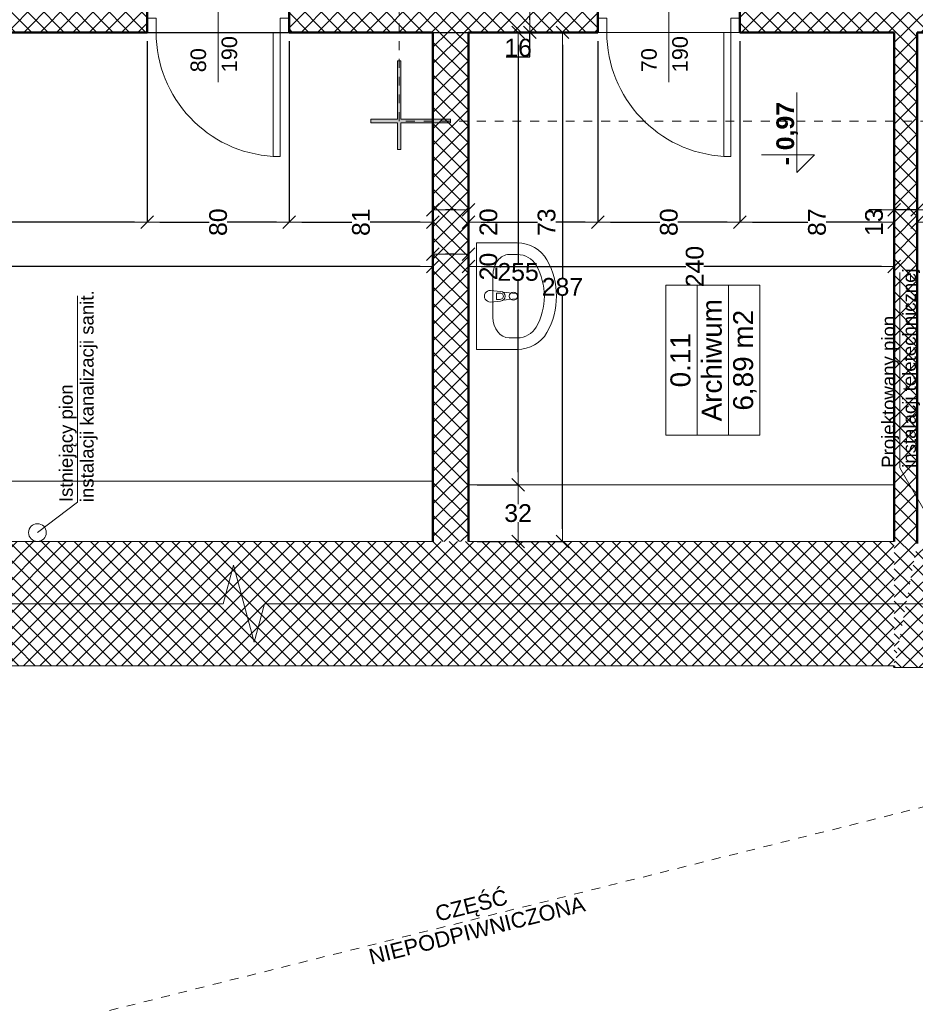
# Model space of a CAD drawing. Header units: millimetres. Extents: x 309006 to 595006, y -33000 to 67000.
# Tile 48 of 55: x 549384 to 554431, y 10954 to 16503. Entities that reach past the tile are written whole.
import ezdxf
from ezdxf.enums import TextEntityAlignment as Align

# ---------------------------------------------------------------- set-up
doc = ezdxf.new("R2010")
doc.units = ezdxf.units.MM
doc.header["$MEASUREMENT"] = 0
doc.linetypes.add('Przerywana 1_100', pattern=[100, 50, -50])
for name, color, linetype in [('Drzwi ArchiCAD', 7, 'Continuous'), ('Opisy', 7, 'Continuous'), ('Wymiary', 7, 'Continuous'), ('Wyposażenie', 7, 'Continuous'), ('Ściany', 7, 'Continuous')]:
    doc.layers.add(name, color=color, linetype=linetype)
for name, color, linetype, lineweight in [('Drzwi ArchiCAD_Nr_pióra__21', 7, 'Continuous', 50), ('Drzwi ArchiCAD_Nr_pióra__3', 7, 'Continuous', 20), ('Drzwi ArchiCAD_Nr_pióra__4', 7, 'Continuous', 20), ('Instalacje_Nr_pióra__120', 7, 'Continuous', 5), ('Instalacje_Nr_pióra__245', 34, 'Continuous', 20), ('Metryczki pomieszczeń ArchiCADa_Nr_pióra__6', 7, 'Continuous', 13), ('Opisy_Nr_pióra__120', 7, 'Continuous', 5), ('Poziomy_Nr_pióra__6', 7, 'Continuous', 13), ('Znaczniki drzwi ArchiCADa_Nr_pióra__5', 7, 'Continuous', 5), ('Znaczniki_Nr_pióra__6', 7, 'Continuous', 13), ('Ściany_Nr_pióra__21', 7, 'Continuous', 50), ('Ściany_Nr_pióra__3', 7, 'Continuous', 20)]:
    doc.layers.add(name, color=color, linetype=linetype, lineweight=lineweight)
for name, color, linetype, lineweight, true_color in [('Drzwi ArchiCAD_Nr_pióra__82', 7, 'Continuous', 5, 0x4b4b4b), ('Opisy_Nr_pióra__82', 7, 'Continuous', 5, 0x4b4b4b), ('Wyposażenie_Nr_pióra__43', 7, 'Continuous', 5, 0x4b4b4b), ('Ściany_Nr_pióra__102', 7, 'Continuous', 5, 0x8c8c8c)]:
    doc.layers.add(name, color=color, linetype=linetype, lineweight=lineweight, true_color=true_color)
doc.styles.add('GENERATED_STYLE_1', font='arial.ttf')
doc.styles.add('GENERATED_STYLE_2', font='arial.ttf')
doc.dimstyles.new('GENERATED_STYLE__1', dxfattribs={"dimtxt": 100, "dimasz": 71.25, "dimexe": 0.18, "dimexo": 50, "dimgap": 0.09, "dimtad": 1, "dimdec": 0, "dimlfac": 0.1, "dimzin": 0, "dimdsep": 46, "dimtxsty": 'GENERATED_STYLE_1', "dimblk": 'ARROWHEAD_6', "dimblk1": 'ARROWHEAD_6', "dimblk2": 'ARROWHEAD_6', "dimcen": 0.09, "dimclrd": 7, "dimclre": 7, "dimclrt": 7, "dimazin": 0, "dimtfac": 1, "dimtdec": 4, "dimtmove": 0, "dimatfit": 3, "dimfxl": 1, "dimtolj": 1, "dimtzin": 0, "dimarcsym": 0})
doc.dimstyles.new('GENERATED_STYLE__2', dxfattribs={"dimtxt": 100, "dimasz": 71.25, "dimexe": 0.18, "dimexo": 50, "dimgap": 0.09, "dimtad": 1, "dimtih": 1, "dimtoh": 1, "dimdec": 0, "dimlfac": 0.1, "dimzin": 0, "dimdsep": 46, "dimtxsty": 'GENERATED_STYLE_1', "dimblk": 'ARROWHEAD_6', "dimblk1": 'ARROWHEAD_6', "dimblk2": 'ARROWHEAD_6', "dimcen": 0.09, "dimclrd": 7, "dimclre": 7, "dimclrt": 7, "dimazin": 0, "dimtfac": 1, "dimtdec": 4, "dimtmove": 0, "dimatfit": 3, "dimfxl": 1, "dimtolj": 1, "dimtzin": 0, "dimarcsym": 0})
pattern_1 = [(45, (0, 0), (-45.961939, 45.961939), []), (135, (0, 0), (45.961939, 45.961939), [])]
pattern_2 = [(135, (561939.59, -272436.916), (-45.961939, -45.961939), []), (225, (561939.59, -272436.916), (-45.961939, 45.961939), [])]

# ---------------------------------------------------------------- blocks, each defined once
blk = doc.blocks.new('Archiwum_0.11_47', base_point=(287021.1, 8649.1))
at = {"layer": 'Metryczki pomieszczeń ArchiCADa_Nr_pióra__6', "linetype": 'Continuous'}
for p, q in [((286598.2, 8914.3), (287444, 8914.3)), ((286598.2, 8737.5), (286598.2, 8914.3)), ((287444, 8914.3), (287444, 8737.5)), ((287444, 8737.5), (286598.2, 8737.5)), ((286598.2, 8737.5), (287444, 8737.5)), ((286598.2, 8560.7), (286598.2, 8737.5)), ((287444, 8737.5), (287444, 8560.7)), ((287444, 8560.7), (286598.2, 8560.7)), ((286598.2, 8560.7), (287444, 8560.7)), ((286598.2, 8383.9), (286598.2, 8560.7)), ((287444, 8560.7), (287444, 8383.9)), ((287444, 8383.9), (286598.2, 8383.9))]:
    blk.add_line(p, q, dxfattribs=at)
at = {"layer": 'Metryczki pomieszczeń ArchiCADa_Nr_pióra__6'}
for tag, style, p in [('ROOM_NUMBER', 'GENERATED_STYLE_2', (287021.1, 8888.6)), ('ROOM_NAME', 'GENERATED_STYLE_2', (287021.1, 8711.8)), ('ROOM_AREA', 'GENERATED_STYLE_1', (287021.1, 8535))]:
    blk.add_attdef(tag, text='', height=112.5, dxfattribs=dict(at, style=style)).set_placement(p, align=Align.TOP_CENTER)
blk = doc.blocks.new('D1 Drzwi proste 13_2')
at = {"layer": 'Drzwi ArchiCAD_Nr_pióra__21', "linetype": 'Continuous'}
for p, q in [((-540, 0), (-540, -80)), ((540, 0), (540, -80))]:
    blk.add_line(p, q, dxfattribs=at)
at = {"layer": 'Drzwi ArchiCAD_Nr_pióra__3', "linetype": 'Continuous'}
blk.add_arc((450, 0), 900, 92.5473, 180, dxfattribs=at)
at = {"layer": 'Drzwi ArchiCAD_Nr_pióra__4', "linetype": 'Continuous'}
for p, q in [((450, 900), (410, 900)), ((410, 900), (410, 0)), ((450, 0), (450, 900)), ((-450, 0), (-540, 0)), ((-540, 0), (-540, -80)), ((-450, -80), (-450, 0)), ((410, 0), (450, 0)), ((540, 0), (450, 0)), ((450, 0), (450, -80)), ((540, -80), (540, 0)), ((-540, -80), (-450, -80)), ((450, -80), (540, -80))]:
    blk.add_line(p, q, dxfattribs=at)
at = {"layer": 'Drzwi ArchiCAD_Nr_pióra__82', "linetype": 'Przerywana 1_100'}
for p, q in [((-540, 0), (540, 0)), ((-540, -300), (540, -300))]:
    blk.add_line(p, q, dxfattribs=at)
blk = doc.blocks.new('Znacznik O 13_15')
at = {"layer": 'Znaczniki drzwi ArchiCADa_Nr_pióra__5', "linetype": 'Continuous'}
blk.add_line((0, -525), (0, 100), dxfattribs=at)
for start, end in [(0, 180), (180, 0)]:
    blk.add_arc((0, -650), 125, start, end, dxfattribs=at)
at = {"layer": 'Znaczniki drzwi ArchiCADa_Nr_pióra__5', "style": 'GENERATED_STYLE_1'}
for tag, rotation, p in [('AC_MarkerText_2', 90, (-13.75, -496.4395)), ('AC_MarkerText_3', 90, (161.25, -496.4395)), ('AC_MarkerText_1', 180, (106.405, -547.6295))]:
    blk.add_attdef(tag, text='', height=87.5, rotation=rotation, dxfattribs=at).set_placement(p, align=Align.BOTTOM_LEFT)
blk = doc.blocks.new('Ściana_10', base_point=(288869, 8497.1))
at = {"layer": 'Ściany_Nr_pióra__102', "linetype": 'Continuous'}
h = blk.add_hatch(dxfattribs=at)
h.set_pattern_fill('Bloczki_betonowe', color=256, style=0, pattern_type=2)
h.set_pattern_definition(pattern_1)
h.paths.add_polyline_path([(288869, 8497.1), (288869, 7227.1), (288949, 7227.1), (289169, 7227.1), (289169, 8497.1)])
h = blk.add_hatch(dxfattribs=at)
h.set_pattern_fill('Bloczki_betonowe', color=256, style=0, pattern_type=2)
h.set_pattern_definition(pattern_1)
h.paths.add_polyline_path([(288869, 5277.1), (289169, 5287.1), (289169, 6147.1), (288949, 6147.1), (288869, 6147.1)])
at = {"layer": 'Ściany_Nr_pióra__21', "linetype": 'Continuous'}
for p, q in [((288869, 7227.1), (288949, 7227.1)), ((288949, 7227.1), (289169, 7227.1)), ((288869, 6147.1), (288949, 6147.1)), ((288949, 6147.1), (289169, 6147.1))]:
    blk.add_line(p, q, dxfattribs=at)
at = {"layer": 'Ściany_Nr_pióra__21', "linetype": 'Continuous', "flags": 128}
for points in [[(288869, 8497.1), (288869, 7627.1)], [(289169, 8497.1), (289029, 8497.1)], [(289169, 7227.1), (289169, 8497.1)], [(288869, 7497.1), (288869, 7227.1)], [(288869, 6147.1), (288869, 5277.1)], [(289169, 5317.1), (289169, 6147.1)]]:
    blk.add_lwpolyline(points, dxfattribs=at)
at = {"layer": 'Drzwi ArchiCAD', "color": 251, "linetype": 'Continuous', "lineweight": 20, "true_color": 0x6a6a6a, "zscale": 1000, "rotation": 90}
blk.add_blockref('D1 Drzwi proste 13_2', (288869, 6687.1), dxfattribs=at)
at = {"layer": 'Znaczniki drzwi ArchiCADa_Nr_pióra__5'}
ref = blk.add_blockref('Znacznik O 13_15', (289169, 6687.1), dxfattribs=dict(at, rotation=270))
ref.add_attrib('AC_MarkerText_1', 'Ds4', dxfattribs={"color": 7, "height": 87.5, "rotation": 90, "style": 'GENERATED_STYLE_1'}).set_placement((288592.8, 6609.3), align=Align.BOTTOM_LEFT)
ref.add_attrib('AC_MarkerText_2', '90', dxfattribs={"color": 7, "height": 87.5, "rotation": 360, "style": 'GENERATED_STYLE_1'}).set_placement((288644, 6729.4), align=Align.BOTTOM_LEFT)
ref.add_attrib('AC_MarkerText_3', '192', dxfattribs={"color": 7, "height": 87.5, "rotation": 360, "style": 'GENERATED_STYLE_1'}).set_placement((288644, 6554.4), align=Align.BOTTOM_LEFT)
blk = doc.blocks.new('Ściana_137', base_point=(285989, 7497.1))
at = {"layer": 'Ściany_Nr_pióra__102', "linetype": 'Continuous'}
h = blk.add_hatch(dxfattribs=at)
h.set_pattern_fill('Bloczki_betonowe', color=256, style=0, pattern_type=2)
h.set_pattern_definition(pattern_1)
h.paths.add_polyline_path([(285989, 7497.1), (288869, 7497.1), (288869, 7627.1), (285289, 7627.1)])
at = {"layer": 'Ściany_Nr_pióra__21', "linetype": 'Continuous', "flags": 128}
for points in [[(285299, 7627.1), (285289, 7627.1)], [(288869, 7627.1), (285999, 7627.1)], [(285989, 7497.1), (288869, 7497.1)]]:
    blk.add_lwpolyline(points, dxfattribs=at)
blk = doc.blocks.new('Ściana_145', base_point=(288869, 10027.1))
at = {"layer": 'Ściany_Nr_pióra__102', "linetype": 'Continuous'}
h = blk.add_hatch(dxfattribs=at)
h.set_pattern_fill('Bloczki_betonowe', color=256, style=0, pattern_type=2)
h.set_pattern_definition(pattern_1)
h.paths.add_polyline_path([(288869, 10227.1), (285999, 10227.1), (285999, 10027.1), (288869, 10027.1)])
at = {"layer": 'Ściany_Nr_pióra__21', "linetype": 'Continuous', "flags": 128}
for points in [[(288869, 10227.1), (285999, 10227.1)], [(285999, 10027.1), (288869, 10027.1)]]:
    blk.add_lwpolyline(points, dxfattribs=at)
blk = doc.blocks.new('D1 Drzwi proste 13_5')
at = {"layer": 'Drzwi ArchiCAD_Nr_pióra__21', "linetype": 'Continuous'}
for p, q in [((-400, 0), (-400, -80)), ((400, 0), (400, -80))]:
    blk.add_line(p, q, dxfattribs=at)
at = {"layer": 'Drzwi ArchiCAD_Nr_pióra__3', "linetype": 'Continuous'}
blk.add_arc((350, 0), 700, 93.2758, 180, dxfattribs=at)
at = {"layer": 'Drzwi ArchiCAD_Nr_pióra__4', "linetype": 'Continuous'}
for p, q in [((350, 700), (310, 700)), ((310, 700), (310, 0)), ((350, 0), (350, 700)), ((-350, 0), (-400, 0)), ((-400, 0), (-400, -80)), ((-350, -80), (-350, 0)), ((310, 0), (350, 0)), ((400, 0), (350, 0)), ((350, 0), (350, -80)), ((400, -80), (400, 0)), ((-400, -80), (-350, -80)), ((350, -80), (400, -80))]:
    blk.add_line(p, q, dxfattribs=at)
at = {"layer": 'Drzwi ArchiCAD_Nr_pióra__82', "linetype": 'Przerywana 1_100'}
for p, q in [((-400, 0), (400, 0)), ((-400, -160), (400, -160))]:
    blk.add_line(p, q, dxfattribs=at)
blk = doc.blocks.new('Znacznik O 13_14')
at = {"layer": 'Znaczniki drzwi ArchiCADa_Nr_pióra__5', "linetype": 'Continuous'}
blk.add_line((0, -441.25), (0, 100), dxfattribs=at)
at = {"layer": 'Znaczniki drzwi ArchiCADa_Nr_pióra__5', "style": 'GENERATED_STYLE_1'}
for tag, p in [('AC_MarkerText_2', (-13.75, -356.4395)), ('AC_MarkerText_3', (161.25, -356.4395))]:
    blk.add_attdef(tag, text='', height=87.5, rotation=90, dxfattribs=at).set_placement(p, align=Align.BOTTOM_LEFT)
blk = doc.blocks.new('Ściana_148', base_point=(288869, 15757.1))
at = {"layer": 'Ściany_Nr_pióra__102', "linetype": 'Continuous'}
h = blk.add_hatch(dxfattribs=at)
h.set_pattern_fill('Bloczki_betonowe', color=256, style=0, pattern_type=2)
h.set_pattern_definition(pattern_1)
h.paths.add_polyline_path([(288869, 15887.1), (288869, 11837.1), (288949, 11837.1), (289029, 11837.1), (289029, 15757.1)])
h = blk.add_hatch(dxfattribs=at)
h.set_pattern_fill('Bloczki_betonowe', color=256, style=0, pattern_type=2)
h.set_pattern_definition(pattern_1)
h.paths.add_polyline_path([(288869, 9297.1), (288949, 9297.1), (289029, 9297.1), (289029, 11037.1), (288949, 11037.1), (288869, 11037.1)])
at = {"layer": 'Ściany_Nr_pióra__21', "linetype": 'Continuous'}
for p, q in [((288869, 11837.1), (288949, 11837.1)), ((288949, 11837.1), (289029, 11837.1)), ((288869, 11037.1), (288949, 11037.1)), ((288949, 11037.1), (289029, 11037.1)), ((288869, 9297.1), (288949, 9297.1)), ((288949, 9297.1), (289029, 9297.1)), ((288869, 8497.1), (288949, 8497.1)), ((288949, 8497.1), (289029, 8497.1))]:
    blk.add_line(p, q, dxfattribs=at)
at = {"layer": 'Ściany_Nr_pióra__21', "linetype": 'Continuous', "flags": 128}
for points in [[(288869, 15887.1), (288869, 11837.1)], [(289029, 11837.1), (289029, 15757.1)], [(288869, 11037.1), (288869, 10227.1)], [(289029, 9297.1), (289029, 11037.1)], [(288869, 10027.1), (288869, 9297.1)]]:
    blk.add_lwpolyline(points, dxfattribs=at)
at = {"layer": 'Drzwi ArchiCAD', "color": 251, "linetype": 'Continuous', "lineweight": 20, "true_color": 0x6a6a6a, "xscale": -1, "zscale": 1000, "rotation": 90}
for p in [(288869, 11437.1), (288869, 8897.1)]:
    blk.add_blockref('D1 Drzwi proste 13_5', p, dxfattribs=at)
at = {"layer": 'Znaczniki drzwi ArchiCADa_Nr_pióra__5'}
ref = blk.add_blockref('Znacznik O 13_14', (289029, 11437.1), dxfattribs=dict(at, rotation=270))
ref.add_attrib('AC_MarkerText_2', '80', dxfattribs={"color": 7, "height": 87.5, "rotation": 360, "style": 'GENERATED_STYLE_1'}).set_placement((288644, 11479.4), align=Align.BOTTOM_LEFT)
ref.add_attrib('AC_MarkerText_3', '190', dxfattribs={"color": 7, "height": 87.5, "rotation": 360, "style": 'GENERATED_STYLE_1'}).set_placement((288644, 11304.4), align=Align.BOTTOM_LEFT)
ref = blk.add_blockref('Znacznik O 13_14', (289029, 8897.1), dxfattribs=dict(at, rotation=270))
ref.add_attrib('AC_MarkerText_2', '70', dxfattribs={"color": 7, "height": 87.5, "rotation": 360, "style": 'GENERATED_STYLE_1'}).set_placement((288644, 8939.4), align=Align.BOTTOM_LEFT)
ref.add_attrib('AC_MarkerText_3', '190', dxfattribs={"color": 7, "height": 87.5, "rotation": 360, "style": 'GENERATED_STYLE_1'}).set_placement((288644, 8764.4), align=Align.BOTTOM_LEFT)
blk = doc.blocks.new('Umywalka 01 13')
at = {"layer": 'Wyposażenie_Nr_pióra__43', "linetype": 'Continuous'}
for p, q in [((-300, 0), (-300, -229.1)), ((300, 0), (-300, 0)), ((300, 0), (300, -229.1)), ((-118.8, -92.3), (-118.8, -92.3)), ((118.8, -92.3), (-118.8, -92.3)), ((-27.4, -135.4), (-32.6, -78.2)), ((27.4, -135.4), (32.6, -78.2)), ((-23.1, -148.3), (-14.5, -220.5)), ((-17.7, -132.4), (-17.7, -112.1)), ((-17.7, -112.1), (17.7, -112.1)), ((14.5, -220.5), (23.1, -148.3)), ((17.7, -112.1), (17.7, -132.4)), ((-234.8, -183.3), (-234.8, -229.1)), ((234.8, -183.3), (234.8, -229.1))]:
    blk.add_line(p, q, dxfattribs=at)
for centre, major_axis, ratio, start_param, end_param in [((0, -78.2), (0, 34.1), 0.956522, 4.712389, 7.853982), ((-118.8, -183.3), (116, 0), 0.784675, 1.570796, 3.141593), ((118.8, -183.3), (116, 0), 0.784675, 0, 1.570796), ((0, -132.8), (0, 28.8), 0.956522, 1.661023, 4.622162), ((0, -132.4), (0, 18.5), 0.956522, 1.570796, 4.712389), ((0, -218.6), (0, 15.3), 0.956522, 1.695394, 4.587791), ((-118.9, -229.1), (0, 189.4), 0.956522, 1.570796, 2.644618), ((-118.9, -229.1), (0, 121.2), 0.956522, 1.570796, 2.644618), ((118.9, -229.1), (0, 121.2), 0.956522, 3.638567, 4.712389), ((118.9, -229.1), (0, 189.4), 0.956522, 3.638567, 4.712389), ((0, 0), (0, 381.8), 0.956522, 2.644618, 3.638567), ((0, 0), (0, 450), 0.956522, 2.644618, 3.638567)]:
    blk.add_ellipse(centre, major_axis=major_axis, ratio=ratio, start_param=start_param, end_param=end_param, dxfattribs=at)
blk.add_ellipse((0, -207.1), major_axis=(0, 23.9), ratio=0.956522, dxfattribs=at)
blk = doc.blocks.new('ARROWHEAD_6')
at = {"color": 0, "linetype": 'Continuous', "lineweight": 0}
for p, q in [((0, 0), (-1, 0)), ((-0.5, -0.5), (0.5, 0.5))]:
    blk.add_line(p, q, dxfattribs=at)
blk = doc.blocks.new('*D1488')
at = {"layer": 'Defpoints', "color": 0}
for p in [(549812.5, 16432.1), (552442.5, 16432.1), (551912.5, 13562.1)]:
    blk.add_point(p, dxfattribs=at)
at = {"layer": 'Wymiary', "color": 7, "linetype": 'Continuous', "lineweight": -2}
for p, q in [((549862.5, 16432.1), (552442.7, 16432.1)), ((552442.5, 16360.9), (552442.5, 15048.2)), ((552442.5, 13633.4), (552442.5, 14946)), ((551962.5, 13562.1), (552442.7, 13562.1))]:
    blk.add_line(p, q, dxfattribs=at)
at = {"layer": 'Wymiary', "color": 7, "lineweight": -2, "xscale": 71.25, "yscale": 71.25, "zscale": 71.25}
for p, rotation in [((552442.5, 16432.1), 90), ((552442.5, 13562.1), 270)]:
    blk.add_blockref('ARROWHEAD_6', p, dxfattribs=dict(at, rotation=rotation))
at = {"layer": 'Wymiary', "color": 7, "lineweight": 5, "insert": (552442.5, 14997.1), "char_height": 100, "attachment_point": 5, "style": 'GENERATED_STYLE_1'}
blk.add_mtext('\\A1;287', dxfattribs=at)
blk = doc.blocks.new('*D1489')
at = {"layer": 'Defpoints', "color": 0}
for p in [(549812.5, 16432.1), (552192.5, 16432.1), (551912.5, 13882.1)]:
    blk.add_point(p, dxfattribs=at)
at = {"layer": 'Wymiary', "color": 7, "linetype": 'Continuous', "lineweight": -2}
for p, q in [((549862.5, 16432.1), (552192.7, 16432.1)), ((552192.5, 16360.9), (552192.5, 15132.4)), ((552192.5, 13953.4), (552192.5, 15030.1)), ((551962.5, 13882.1), (552192.7, 13882.1))]:
    blk.add_line(p, q, dxfattribs=at)
at = {"layer": 'Wymiary', "color": 7, "lineweight": -2, "xscale": 71.25, "yscale": 71.25, "zscale": 71.25}
for p, rotation in [((552192.5, 16432.1), 90), ((552192.5, 13882.1), 270)]:
    blk.add_blockref('ARROWHEAD_6', p, dxfattribs=dict(at, rotation=rotation))
at = {"layer": 'Wymiary', "color": 7, "lineweight": 5, "insert": (552192.5, 15081.2), "char_height": 100, "attachment_point": 5, "style": 'GENERATED_STYLE_1'}
blk.add_mtext('\\A1;255', dxfattribs=at)
blk = doc.blocks.new('*D1490')
at = {"layer": 'Defpoints', "color": 0}
for p in [(549812.5, 16592.1), (552259.4, 16592.1), (549812.5, 16432.1)]:
    blk.add_point(p, dxfattribs=at)
at = {"layer": 'Wymiary', "color": 7, "linetype": 'Continuous', "lineweight": -2}
for p, q in [((549862.5, 16592.1), (552259.6, 16592.1)), ((552259.4, 16503.4), (552259.4, 16520.9)), ((549862.5, 16432.1), (552259.6, 16432.1)), ((552259.4, 16293.9), (552259.4, 16432.1)), ((552125.6, 16293.9), (552259.4, 16293.9))]:
    blk.add_line(p, q, dxfattribs=at)
at = {"layer": 'Wymiary', "color": 7, "lineweight": -2, "xscale": 71.25, "yscale": 71.25, "zscale": 71.25}
for p, rotation in [((552259.4, 16592.1), 90), ((552259.4, 16432.1), 270)]:
    blk.add_blockref('ARROWHEAD_6', p, dxfattribs=dict(at, rotation=rotation))
at = {"layer": 'Wymiary', "color": 7, "lineweight": 5, "insert": (552192.5, 16345.1), "char_height": 100, "attachment_point": 5, "style": 'GENERATED_STYLE_1'}
blk.add_mtext('\\A1;16', dxfattribs=at)
blk = doc.blocks.new('*D1491')
at = {"layer": 'Defpoints', "color": 0}
for p in [(551912.5, 15112.1), (551912.5, 14997.1), (554312.5, 14992.1)]:
    blk.add_point(p, dxfattribs=at)
at = {"layer": 'Wymiary', "color": 7, "linetype": 'Continuous', "lineweight": -2}
for p, q in [((551912.5, 15047.1), (551912.5, 15112.3)), ((551983.7, 15112.1), (553137.2, 15112.1)), ((554241.2, 15112.1), (553239.5, 15112.1)), ((554312.5, 15042.1), (554312.5, 15112.3))]:
    blk.add_line(p, q, dxfattribs=at)
at = {"layer": 'Wymiary', "color": 7, "lineweight": -2, "xscale": 71.25, "yscale": 71.25, "zscale": 71.25, "rotation": 180}
blk.add_blockref('ARROWHEAD_6', (551912.5, 15112.1), dxfattribs=at)
at = {"layer": 'Wymiary', "color": 7, "lineweight": -2, "xscale": 71.25, "yscale": 71.25, "zscale": 71.25}
blk.add_blockref('ARROWHEAD_6', (554312.5, 15112.1), dxfattribs=at)
at = {"layer": 'Wymiary', "color": 7, "lineweight": 5, "insert": (553188.4, 15112.1), "char_height": 100, "attachment_point": 5, "rotation": 90, "style": 'GENERATED_STYLE_1'}
blk.add_mtext('\\A1;240', dxfattribs=at)
blk = doc.blocks.new('*D1492')
at = {"layer": 'Defpoints', "color": 0}
for p in [(551712.5, 15182.1), (551712.5, 14997.1), (551912.5, 14997.1)]:
    blk.add_point(p, dxfattribs=at)
at = {"layer": 'Wymiary', "color": 7, "linetype": 'Continuous', "lineweight": -2}
for p, q in [((551712.5, 15047.1), (551712.5, 15182.3)), ((551841.2, 15182.1), (551783.7, 15182.1)), ((551912.5, 15047.1), (551912.5, 15182.3))]:
    blk.add_line(p, q, dxfattribs=at)
at = {"layer": 'Wymiary', "color": 7, "lineweight": -2, "xscale": 71.25, "yscale": 71.25, "zscale": 71.25, "rotation": 180}
blk.add_blockref('ARROWHEAD_6', (551712.5, 15182.1), dxfattribs=at)
at = {"layer": 'Wymiary', "color": 7, "lineweight": -2, "xscale": 71.25, "yscale": 71.25, "zscale": 71.25}
blk.add_blockref('ARROWHEAD_6', (551912.5, 15182.1), dxfattribs=at)
at = {"layer": 'Wymiary', "color": 7, "lineweight": 5, "insert": (552025.9, 15112.1), "char_height": 100, "attachment_point": 5, "rotation": 90, "style": 'GENERATED_STYLE_1'}
blk.add_mtext('\\A1;20', dxfattribs=at)
blk = doc.blocks.new('*D1493')
at = {"layer": 'Defpoints', "color": 0}
for p in [(543712.5, 15632.1), (543712.5, 15112.1), (551712.5, 14997.1)]:
    blk.add_point(p, dxfattribs=at)
at = {"layer": 'Wymiary', "color": 7, "linetype": 'Continuous', "lineweight": -2}
for p, q in [((543712.5, 15582.1), (543712.5, 15111.9)), ((543783.7, 15112.1), (547661.3, 15112.1)), ((551641.2, 15112.1), (547763.6, 15112.1)), ((551712.5, 15047.1), (551712.5, 15112.3))]:
    blk.add_line(p, q, dxfattribs=at)
at = {"layer": 'Wymiary', "color": 7, "lineweight": -2, "xscale": 71.25, "yscale": 71.25, "zscale": 71.25}
for p, rotation in [((543712.5, 15112.1), 180), ((551712.5, 15112.1), 360)]:
    blk.add_blockref('ARROWHEAD_6', p, dxfattribs=dict(at, rotation=rotation))
at = {"layer": 'Wymiary', "color": 7, "lineweight": 5, "insert": (547712.5, 15112.1), "char_height": 100, "attachment_point": 5, "rotation": 90, "style": 'GENERATED_STYLE_1'}
blk.add_mtext('\\A1;800', dxfattribs=at)
blk = doc.blocks.new('*D1498')
at = {"layer": 'Defpoints', "color": 0}
for p in [(554712.5, 16432.1), (554442.5, 15362.1), (554442.5, 14992.1)]:
    blk.add_point(p, dxfattribs=at)
at = {"layer": 'Wymiary', "color": 7, "linetype": 'Continuous', "lineweight": -2}
for p, q in [((554712.5, 16382.1), (554712.5, 15361.9)), ((554442.5, 15042.1), (554442.5, 15362.3)), ((554513.7, 15362.1), (554527.2, 15362.1)), ((554641.2, 15362.1), (554627.8, 15362.1))]:
    blk.add_line(p, q, dxfattribs=at)
at = {"layer": 'Wymiary', "color": 7, "lineweight": -2, "xscale": 71.25, "yscale": 71.25, "zscale": 71.25, "rotation": 180}
blk.add_blockref('ARROWHEAD_6', (554442.5, 15362.1), dxfattribs=at)
at = {"layer": 'Wymiary', "color": 7, "lineweight": -2, "xscale": 71.25, "yscale": 71.25, "zscale": 71.25}
blk.add_blockref('ARROWHEAD_6', (554712.5, 15362.1), dxfattribs=at)
at = {"layer": 'Wymiary', "color": 7, "lineweight": 5, "insert": (554577.5, 15362.1), "char_height": 100, "attachment_point": 5, "rotation": 90, "style": 'GENERATED_STYLE_1'}
blk.add_mtext('\\A1;27', dxfattribs=at)
blk = doc.blocks.new('*D1499')
at = {"layer": 'Defpoints', "color": 0}
for p in [(554312.5, 16432.1), (554312.5, 15432.1), (554442.5, 14992.1)]:
    blk.add_point(p, dxfattribs=at)
at = {"layer": 'Wymiary', "color": 7, "linetype": 'Continuous', "lineweight": -2}
for p, q in [((554312.5, 16382.1), (554312.5, 15431.9)), ((554241.2, 15432.1), (554170, 15432.1)), ((554442.5, 15432.1), (554312.5, 15432.1)), ((554442.5, 15042.1), (554442.5, 15432.3)), ((554513.7, 15432.1), (554585, 15432.1))]:
    blk.add_line(p, q, dxfattribs=at)
at = {"layer": 'Wymiary', "color": 7, "lineweight": -2, "xscale": 71.25, "yscale": 71.25, "zscale": 71.25}
blk.add_blockref('ARROWHEAD_6', (554312.5, 15432.1), dxfattribs=at)
at = {"layer": 'Wymiary', "color": 7, "lineweight": -2, "xscale": 71.25, "yscale": 71.25, "zscale": 71.25, "rotation": 180}
blk.add_blockref('ARROWHEAD_6', (554442.5, 15432.1), dxfattribs=at)
at = {"layer": 'Wymiary', "color": 7, "lineweight": 5, "insert": (554199.1, 15362.1), "char_height": 100, "attachment_point": 5, "rotation": 90, "style": 'GENERATED_STYLE_1'}
blk.add_mtext('\\A1;13', dxfattribs=at)
blk = doc.blocks.new('*D1524')
at = {"layer": 'Defpoints', "color": 0}
for p in [(553442.5, 16432.1), (553442.5, 15362.1), (554312.5, 14992.1)]:
    blk.add_point(p, dxfattribs=at)
at = {"layer": 'Wymiary', "color": 7, "linetype": 'Continuous', "lineweight": -2}
for p, q in [((553442.5, 16382.1), (553442.5, 15361.9)), ((553513.7, 15362.1), (553826.3, 15362.1)), ((554241.2, 15362.1), (553928.6, 15362.1)), ((554312.5, 15042.1), (554312.5, 15362.3))]:
    blk.add_line(p, q, dxfattribs=at)
at = {"layer": 'Wymiary', "color": 7, "lineweight": -2, "xscale": 71.25, "yscale": 71.25, "zscale": 71.25, "rotation": 180}
blk.add_blockref('ARROWHEAD_6', (553442.5, 15362.1), dxfattribs=at)
at = {"layer": 'Wymiary', "color": 7, "lineweight": -2, "xscale": 71.25, "yscale": 71.25, "zscale": 71.25}
blk.add_blockref('ARROWHEAD_6', (554312.5, 15362.1), dxfattribs=at)
at = {"layer": 'Wymiary', "color": 7, "lineweight": 5, "insert": (553877.5, 15362.1), "char_height": 100, "attachment_point": 5, "rotation": 90, "style": 'GENERATED_STYLE_1'}
blk.add_mtext('\\A1;87', dxfattribs=at)
blk = doc.blocks.new('*D1525')
at = {"layer": 'Defpoints', "color": 0}
for p in [(552642.5, 16432.1), (553442.5, 16432.1), (552642.5, 15362.1)]:
    blk.add_point(p, dxfattribs=at)
at = {"layer": 'Wymiary', "color": 7, "linetype": 'Continuous', "lineweight": -2}
for p, q in [((552642.5, 16382.1), (552642.5, 15361.9)), ((553442.5, 16382.1), (553442.5, 15361.9)), ((552713.7, 15362.1), (552991.3, 15362.1)), ((553371.2, 15362.1), (553093.6, 15362.1))]:
    blk.add_line(p, q, dxfattribs=at)
at = {"layer": 'Wymiary', "color": 7, "lineweight": -2, "xscale": 71.25, "yscale": 71.25, "zscale": 71.25, "rotation": 180}
blk.add_blockref('ARROWHEAD_6', (552642.5, 15362.1), dxfattribs=at)
at = {"layer": 'Wymiary', "color": 7, "lineweight": -2, "xscale": 71.25, "yscale": 71.25, "zscale": 71.25}
blk.add_blockref('ARROWHEAD_6', (553442.5, 15362.1), dxfattribs=at)
at = {"layer": 'Wymiary', "color": 7, "lineweight": 5, "insert": (553042.5, 15362.1), "char_height": 100, "attachment_point": 5, "rotation": 90, "style": 'GENERATED_STYLE_1'}
blk.add_mtext('\\A1;80', dxfattribs=at)
blk = doc.blocks.new('*D1526')
at = {"layer": 'Defpoints', "color": 0}
for p in [(552642.5, 16432.1), (551912.5, 15362.1), (551912.5, 14997.1)]:
    blk.add_point(p, dxfattribs=at)
at = {"layer": 'Wymiary', "color": 7, "linetype": 'Continuous', "lineweight": -2}
for p, q in [((552642.5, 16382.1), (552642.5, 15361.9)), ((551912.5, 15047.1), (551912.5, 15362.3)), ((551983.7, 15362.1), (552302.2, 15362.1)), ((552571.2, 15362.1), (552404.5, 15362.1))]:
    blk.add_line(p, q, dxfattribs=at)
at = {"layer": 'Wymiary', "color": 7, "lineweight": -2, "xscale": 71.25, "yscale": 71.25, "zscale": 71.25, "rotation": 180}
blk.add_blockref('ARROWHEAD_6', (551912.5, 15362.1), dxfattribs=at)
at = {"layer": 'Wymiary', "color": 7, "lineweight": -2, "xscale": 71.25, "yscale": 71.25, "zscale": 71.25}
blk.add_blockref('ARROWHEAD_6', (552642.5, 15362.1), dxfattribs=at)
at = {"layer": 'Wymiary', "color": 7, "lineweight": 5, "insert": (552353.4, 15362.1), "char_height": 100, "attachment_point": 5, "rotation": 90, "style": 'GENERATED_STYLE_1'}
blk.add_mtext('\\A1;73', dxfattribs=at)
blk = doc.blocks.new('*D1527')
at = {"layer": 'Defpoints', "color": 0}
for p in [(551712.5, 15432.1), (551712.5, 14997.1), (551912.5, 14997.1)]:
    blk.add_point(p, dxfattribs=at)
at = {"layer": 'Wymiary', "color": 7, "linetype": 'Continuous', "lineweight": -2}
for p, q in [((551712.5, 15047.1), (551712.5, 15432.3)), ((551841.2, 15432.1), (551783.7, 15432.1)), ((551912.5, 15047.1), (551912.5, 15432.3))]:
    blk.add_line(p, q, dxfattribs=at)
at = {"layer": 'Wymiary', "color": 7, "lineweight": -2, "xscale": 71.25, "yscale": 71.25, "zscale": 71.25, "rotation": 180}
blk.add_blockref('ARROWHEAD_6', (551712.5, 15432.1), dxfattribs=at)
at = {"layer": 'Wymiary', "color": 7, "lineweight": -2, "xscale": 71.25, "yscale": 71.25, "zscale": 71.25}
blk.add_blockref('ARROWHEAD_6', (551912.5, 15432.1), dxfattribs=at)
at = {"layer": 'Wymiary', "color": 7, "lineweight": 5, "insert": (552025.9, 15362.1), "char_height": 100, "attachment_point": 5, "rotation": 90, "style": 'GENERATED_STYLE_1'}
blk.add_mtext('\\A1;20', dxfattribs=at)
blk = doc.blocks.new('*D1528')
at = {"layer": 'Defpoints', "color": 0}
for p in [(550902.5, 16432.1), (550902.5, 15362.1), (551712.5, 14997.1)]:
    blk.add_point(p, dxfattribs=at)
at = {"layer": 'Wymiary', "color": 7, "linetype": 'Continuous', "lineweight": -2}
for p, q in [((550902.5, 16382.1), (550902.5, 15361.9)), ((550973.7, 15362.1), (551256.3, 15362.1)), ((551641.2, 15362.1), (551358.6, 15362.1)), ((551712.5, 15047.1), (551712.5, 15362.3))]:
    blk.add_line(p, q, dxfattribs=at)
at = {"layer": 'Wymiary', "color": 7, "lineweight": -2, "xscale": 71.25, "yscale": 71.25, "zscale": 71.25, "rotation": 180}
blk.add_blockref('ARROWHEAD_6', (550902.5, 15362.1), dxfattribs=at)
at = {"layer": 'Wymiary', "color": 7, "lineweight": -2, "xscale": 71.25, "yscale": 71.25, "zscale": 71.25}
blk.add_blockref('ARROWHEAD_6', (551712.5, 15362.1), dxfattribs=at)
at = {"layer": 'Wymiary', "color": 7, "lineweight": 5, "insert": (551307.5, 15362.1), "char_height": 100, "attachment_point": 5, "rotation": 90, "style": 'GENERATED_STYLE_1'}
blk.add_mtext('\\A1;81', dxfattribs=at)
blk = doc.blocks.new('*D1529')
at = {"layer": 'Defpoints', "color": 0}
for p in [(550102.5, 16432.1), (550902.5, 16432.1), (550102.5, 15362.1)]:
    blk.add_point(p, dxfattribs=at)
at = {"layer": 'Wymiary', "color": 7, "linetype": 'Continuous', "lineweight": -2}
for p, q in [((550102.5, 16382.1), (550102.5, 15361.9)), ((550902.5, 16382.1), (550902.5, 15361.9)), ((550173.7, 15362.1), (550451.3, 15362.1)), ((550831.2, 15362.1), (550553.6, 15362.1))]:
    blk.add_line(p, q, dxfattribs=at)
at = {"layer": 'Wymiary', "color": 7, "lineweight": -2, "xscale": 71.25, "yscale": 71.25, "zscale": 71.25, "rotation": 180}
blk.add_blockref('ARROWHEAD_6', (550102.5, 15362.1), dxfattribs=at)
at = {"layer": 'Wymiary', "color": 7, "lineweight": -2, "xscale": 71.25, "yscale": 71.25, "zscale": 71.25}
blk.add_blockref('ARROWHEAD_6', (550902.5, 15362.1), dxfattribs=at)
at = {"layer": 'Wymiary', "color": 7, "lineweight": 5, "insert": (550502.5, 15362.1), "char_height": 100, "attachment_point": 5, "rotation": 90, "style": 'GENERATED_STYLE_1'}
blk.add_mtext('\\A1;80', dxfattribs=at)
blk = doc.blocks.new('*D1530')
at = {"layer": 'Defpoints', "color": 0}
for p in [(546052.5, 16432.1), (550102.5, 16432.1), (546052.5, 15362.1)]:
    blk.add_point(p, dxfattribs=at)
at = {"layer": 'Wymiary', "color": 7, "linetype": 'Continuous', "lineweight": -2}
for p, q in [((546052.5, 16382.1), (546052.5, 15361.9)), ((550102.5, 16382.1), (550102.5, 15361.9)), ((546123.7, 15362.1), (548026.3, 15362.1)), ((550031.2, 15362.1), (548128.6, 15362.1))]:
    blk.add_line(p, q, dxfattribs=at)
at = {"layer": 'Wymiary', "color": 7, "lineweight": -2, "xscale": 71.25, "yscale": 71.25, "zscale": 71.25, "rotation": 180}
blk.add_blockref('ARROWHEAD_6', (546052.5, 15362.1), dxfattribs=at)
at = {"layer": 'Wymiary', "color": 7, "lineweight": -2, "xscale": 71.25, "yscale": 71.25, "zscale": 71.25}
blk.add_blockref('ARROWHEAD_6', (550102.5, 15362.1), dxfattribs=at)
at = {"layer": 'Wymiary', "color": 7, "lineweight": 5, "insert": (548077.5, 15362.1), "char_height": 100, "attachment_point": 5, "rotation": 90, "style": 'GENERATED_STYLE_1'}
blk.add_mtext('\\A1;405', dxfattribs=at)

msp = doc.modelspace()

# ---------------------------------------------------------------- hatches: boundary and pattern name
at = {"layer": 'Znaczniki_Nr_pióra__6', "linetype": 'Continuous', "lineweight": 5}
msp.add_hatch(color=256, dxfattribs=at).paths.add_polyline_path([(551812.5, 15942.1), (551532.5, 15942.1), (551532.5, 16272.1), (551512.5, 16272.1), (551512.5, 15942.1), (551362.5, 15942.1), (551362.5, 15922.1), (551512.5, 15922.1), (551512.5, 15772.1), (551532.5, 15772.1), (551532.5, 15922.1), (551812.5, 15922.1)])
at = {"layer": 'Ściany_Nr_pióra__102', "linetype": 'Continuous', "lineweight": 5}
h = msp.add_hatch(dxfattribs=at)
h.set_pattern_fill('Bloczki_betonowe', color=256, angle=90, style=0, pattern_type=2)
h.set_pattern_definition(pattern_2)
h.paths.add_polyline_path([(554312.5, 13562.1), (543142.5, 13562.1), (543842.5, 12862.1), (554312.5, 12862.1)])
h = msp.add_hatch(dxfattribs=at)
h.set_pattern_fill('Bloczki_betonowe', color=256, angle=90, style=0, pattern_type=2)
h.set_pattern_definition(pattern_2)
h.paths.add_polyline_path([(555912.5, 13552.1), (554442.5, 13552.1), (554312.5, 12852.1), (556442.5, 12852.1)])

# ---------------------------------------------------------------- linework, layer by layer
at = {"layer": 'Instalacje_Nr_pióra__120', "linetype": 'Continuous', "lineweight": 5, "flags": 128}
for points in [[(554568.2, 13588.4), (554343.2, 13978.1), (554343.2, 15078)], [(549483.7, 13612.9), (549708.7, 13784.5), (549708.7, 14946.6)]]:
    msp.add_lwpolyline(points, dxfattribs=at)
at = {"layer": 'Instalacje_Nr_pióra__245', "linetype": 'Continuous', "lineweight": 5}
msp.add_circle((549483.7, 13612.9), 50, dxfattribs=at)
at = {"layer": 'Opisy', "color": 9, "linetype": 'Continuous', "lineweight": 5, "flags": 128}
for points in [[(551712.5, 16432.1), (546052.5, 16432.1), (546052.5, 17702.1), (543712.5, 17702.1), (543712.5, 13562.1), (551712.5, 13562.1)], [(554312.5, 16432.1), (551912.5, 16432.1), (551912.5, 13562.1), (554312.5, 13562.1)]]:
    msp.add_lwpolyline(points, close=True, dxfattribs=at)
at = {"layer": 'Opisy_Nr_pióra__120', "linetype": 'Continuous', "lineweight": 5}
for p, q in [((550589.2, 13429.4), (550531, 13212.1)), ((550589.2, 13429.4), (550705.7, 12994.8)), ((550531, 13212.1), (543242.5, 13212.1)), ((550764, 13212.1), (550705.7, 12994.8)), ((558052.5, 13212.1), (550764, 13212.1))]:
    msp.add_line(p, q, dxfattribs=at)
at = {"layer": 'Opisy_Nr_pióra__82', "linetype": 'Przerywana 1_100', "lineweight": 5}
msp.add_line((559057.5, 13212.1), (538942.5, 8182.1), dxfattribs=at)
at = {"layer": 'Poziomy_Nr_pióra__6', "linetype": 'Continuous', "lineweight": 5}
for p, q in [((553763.8, 15742.3), (553763.8, 16092.3)), ((553863.8, 15742.3), (553563.8, 15742.3)), ((553863.8, 15742.3), (553763.8, 15642.3)), ((553763.8, 15642.3), (553763.8, 15742.3))]:
    msp.add_line(p, q, dxfattribs=at)
at = {"layer": 'Wymiary', "color": 7, "linetype": 'Continuous', "lineweight": 5}
for p, q in [((551962.5, 13882.1), (552192.7, 13882.1)), ((552192.5, 13810.9), (552192.5, 13773.2)), ((552192.5, 13633.4), (552192.5, 13671)), ((551962.5, 13562.1), (552192.7, 13562.1))]:
    msp.add_line(p, q, dxfattribs=at)
at = {"layer": 'Znaczniki_Nr_pióra__6', "linetype": 'Przerywana 1_100', "lineweight": 5}
for p, q in [((551522.5, 15932.1), (551522.5, 18582.1)), ((554910.9, 15932.1), (551522.5, 15932.1))]:
    msp.add_line(p, q, dxfattribs=at)
at = {"layer": 'Znaczniki_Nr_pióra__6', "linetype": 'Continuous', "lineweight": 5, "flags": 128}
msp.add_lwpolyline([(551812.5, 15942.1), (551532.5, 15942.1), (551532.5, 16272.1), (551512.5, 16272.1), (551512.5, 15942.1), (551362.5, 15942.1), (551362.5, 15922.1), (551512.5, 15922.1), (551512.5, 15772.1), (551532.5, 15772.1), (551532.5, 15922.1), (551812.5, 15922.1)], close=True, dxfattribs=at)
at = {"layer": 'Ściany_Nr_pióra__21', "linetype": 'Continuous', "lineweight": 5, "flags": 128}
for points in [[(551712.5, 13562.1), (543712.5, 13562.1)], [(554312.5, 13562.1), (551912.5, 13562.1)], [(543842.5, 12862.1), (554312.5, 12862.1)], [(554312.5, 12852.1), (556442.5, 12852.1)]]:
    msp.add_lwpolyline(points, dxfattribs=at)
at = {"layer": 'Ściany_Nr_pióra__3', "linetype": 'Continuous', "lineweight": 5}
for p, q in [((551712.5, 13902.1), (543712.5, 13902.1)), ((554312.5, 13882.1), (551912.5, 13882.1))]:
    msp.add_line(p, q, dxfattribs=at)

# ---------------------------------------------------------------- block references
at = {"layer": 'Opisy', "linetype": 'Continuous', "lineweight": 5}
ref = msp.add_blockref('Archiwum_0.11_47', (553290.5, 14584.2), dxfattribs=dict(at, rotation=90))
ref.add_attrib('ROOM_NAME', 'Archiwum', dxfattribs={"layer": 'Metryczki pomieszczeń ArchiCADa_Nr_pióra__6', "color": 7, "height": 112.5, "rotation": 90, "style": 'GENERATED_STYLE_2'}).set_placement((553227.8, 14584.2), align=Align.TOP_CENTER)
ref.add_attrib('ROOM_NUMBER', '0.11', dxfattribs={"layer": 'Metryczki pomieszczeń ArchiCADa_Nr_pióra__6', "color": 7, "height": 112.5, "rotation": 90, "style": 'GENERATED_STYLE_2'}).set_placement((553051, 14584.2), align=Align.TOP_CENTER)
ref.add_attrib('ROOM_AREA', '6,89 m2', dxfattribs={"layer": 'Metryczki pomieszczeń ArchiCADa_Nr_pióra__6', "color": 7, "height": 112.5, "rotation": 90, "style": 'GENERATED_STYLE_1'}).set_placement((553404.6, 14584.2), align=Align.TOP_CENTER)
at = {"layer": 'Wymiary', "color": 7, "lineweight": 5, "xscale": 71.25, "yscale": 71.25, "zscale": 71.25}
for p, rotation in [((552192.5, 13882.1), 90), ((552192.5, 13562.1), 270)]:
    msp.add_blockref('ARROWHEAD_6', p, dxfattribs=dict(at, rotation=rotation))
at = {"layer": 'Wyposażenie', "color": 9, "linetype": 'Continuous', "lineweight": 5, "xscale": -1, "zscale": 1000, "rotation": 89.99999999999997}
msp.add_blockref('Umywalka 01 13', (551958.8, 14944.9), dxfattribs=at)
at = {"layer": 'Ściany', "lineweight": 5, "rotation": 90}
for name, p in [('Ściana_10', (553442.5, 16432.1)), ('Ściana_148', (546182.5, 16432.1)), ('Ściana_145', (551912.5, 16432.1)), ('Ściana_137', (554442.5, 13552.1))]:
    msp.add_blockref(name, p, dxfattribs=at)

# ---------------------------------------------------------------- texts
at = {"layer": 'Instalacje_Nr_pióra__120', "linetype": 'Continuous', "lineweight": 5, "char_height": 75, "attachment_point": 4, "rotation": 90, "line_spacing_factor": 0.940037, "style": 'GENERATED_STYLE_1'}
for s, insert in [('\\A1;{\\fArial|b0|i0|c238|p38;Projektowany pion\\P\\fArial|b0|i0|c238|p38;instalacji teletechnicznej}', (554349.7, 13978.1)), ('\\A1;{\\fArial|b0|i0|c238|p38;Istniejący pion\\P\\fArial|b0|i0|c238|p38;instalacji kanalizacji sanit.}', (549715.3, 13784.5))]:
    msp.add_mtext(s, dxfattribs=dict(at, insert=insert))
at = {"layer": 'Opisy_Nr_pióra__120', "linetype": 'Continuous', "lineweight": 5, "style": 'GENERATED_STYLE_1'}
for s, p in [('CZĘŚĆ', (551738.8, 11419.7)), ('NIEPODPIWNICZONA', (551365, 11177.5))]:
    msp.add_text(s, height=87.5, rotation=14.0396, dxfattribs=at).set_placement(p)
at = {"layer": 'Poziomy_Nr_pióra__6', "linetype": 'Continuous', "lineweight": 5, "insert": (553770.7, 15682.3), "char_height": 100, "attachment_point": 7, "rotation": 90, "style": 'GENERATED_STYLE_2'}
msp.add_mtext('\\A1;{\\fArial|b1|i0|c238|p38;- 0,97}', dxfattribs=at)
at = {"layer": 'Wymiary', "color": 7, "lineweight": 5, "insert": (552192.5, 13722.1), "char_height": 100, "attachment_point": 5, "style": 'GENERATED_STYLE_1'}
msp.add_mtext('\\A1;32', dxfattribs=at)

# ---------------------------------------------------------------- dimensions: what is measured, and where the dimension line sits
at = {"layer": 'Wymiary', "linetype": 'Continuous', "lineweight": 5}
for base, p1, p2, picture, middle in [((552259.4, 16592.1), (549812.5, 16432.1), (549812.5, 16592.1), '*D1490', (552192.5, 16293.9)), ((552442.5, 16432.1), (551912.5, 13562.1), (549812.5, 16432.1), '*D1488', (552442.5, 14997.1)), ((552192.5, 16432.1), (551912.5, 13882.1), (549812.5, 16432.1), '*D1489', (552192.5, 15081.2))]:
    dim = msp.add_linear_dim(base=base, p1=p1, p2=p2, angle=90, dimstyle='GENERATED_STYLE__2', dxfattribs=at)
    dim.commit()
    dim.dimension.update_dxf_attribs({"geometry": picture, "text_midpoint": middle, "dimtype": 160})
for base, p1, p2, picture, middle in [((546052.5, 15362.1), (550102.5, 16432.1), (546052.5, 16432.1), '*D1530', (548077.5, 15362.1)), ((550102.5, 15362.1), (550902.5, 16432.1), (550102.5, 16432.1), '*D1529', (550502.5, 15362.1)), ((550902.5, 15362.1), (551712.5, 14997.1), (550902.5, 16432.1), '*D1528', (551307.5, 15362.1)), ((551912.5, 15362.1), (552642.5, 16432.1), (551912.5, 14997.1), '*D1526', (552353.4, 15362.1)), ((552642.5, 15362.1), (553442.5, 16432.1), (552642.5, 16432.1), '*D1525', (553042.5, 15362.1)), ((553442.5, 15362.1), (554312.5, 14992.1), (553442.5, 16432.1), '*D1524', (553877.5, 15362.1)), ((554312.5, 15432.1), (554442.5, 14992.1), (554312.5, 16432.1), '*D1499', (554199.1, 15362.1)), ((554442.5, 15362.1), (554712.5, 16432.1), (554442.5, 14992.1), '*D1498', (554577.5, 15362.1)), ((543712.5, 15112.1), (551712.5, 14997.1), (543712.5, 15632.1), '*D1493', (547712.5, 15112.1)), ((551712.5, 15432.1), (551912.5, 14997.1), (551712.5, 14997.1), '*D1527', (552025.9, 15362.1)), ((551712.5, 15182.1), (551912.5, 14997.1), (551712.5, 14997.1), '*D1492', (552025.9, 15112.1)), ((551912.5, 15112.1), (554312.5, 14992.1), (551912.5, 14997.1), '*D1491', (553188.4, 15112.1))]:
    dim = msp.add_linear_dim(base=base, p1=p1, p2=p2, angle=180, dimstyle='GENERATED_STYLE__1', dxfattribs=at)
    dim.commit()
    dim.dimension.update_dxf_attribs({"geometry": picture, "text_midpoint": middle, "dimtype": 160, "text_rotation": 90})

doc.saveas('drawing.dxf')
